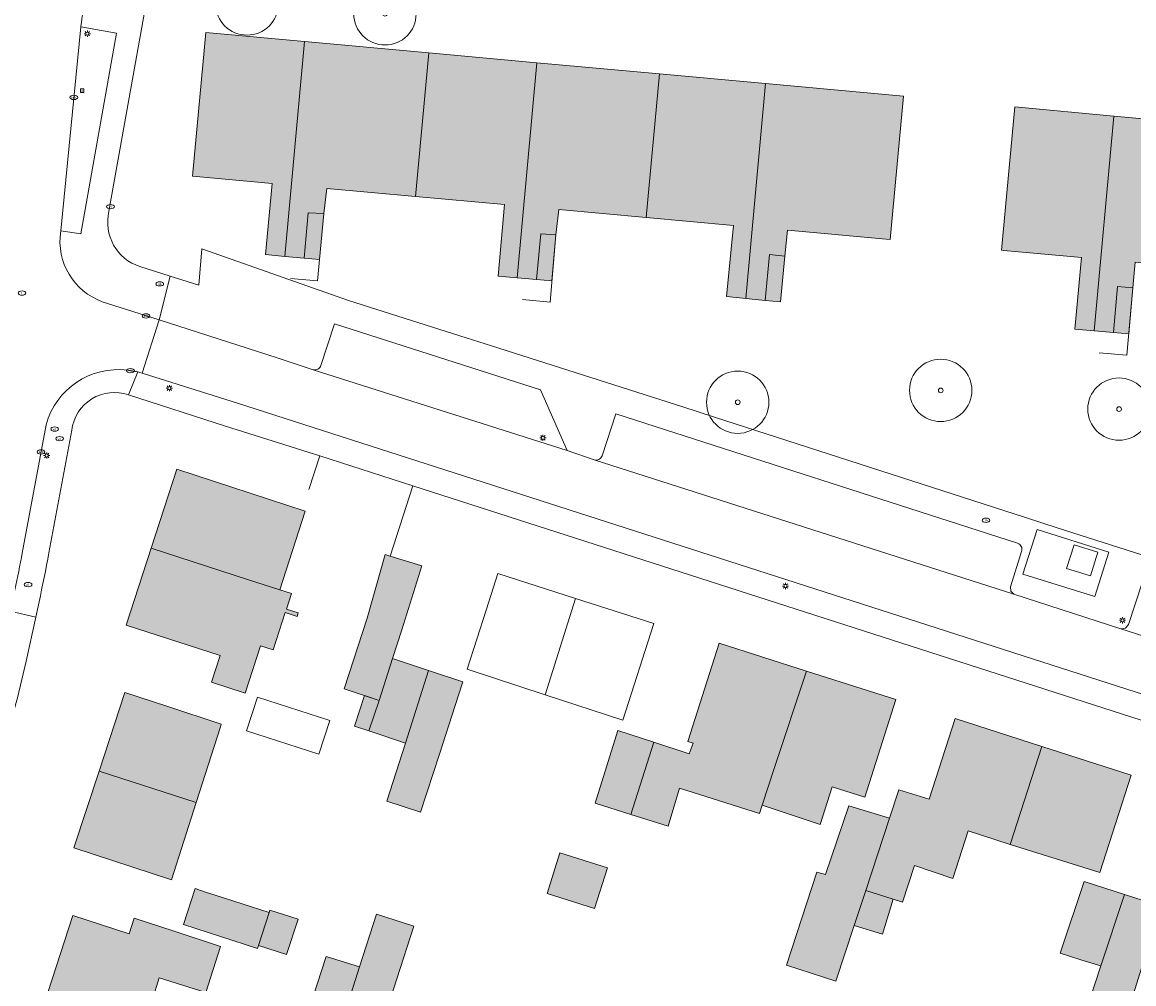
# Model space of a CAD drawing. Header units: metres. Extents: x 187482 to 189800, y 333582 to 335019.
# Tile 204 of 256: x 189404 to 189494, y 334248 to 334325. Entities that reach past the tile are written whole.
import ezdxf
from ezdxf.enums import TextEntityAlignment as Align

# ---------------------------------------------------------------- set-up
doc = ezdxf.new("R2010")
doc.units = ezdxf.units.M
doc.layers.get('0').update_dxf_attribs({"color": 252, "lineweight": 18})
for name, color, linetype, lineweight in [('B-WE-GR-BOOM-S', 252, 'Continuous', 18), ('B-WE-IE-MEUBILAIR-S', 252, 'Continuous', 18), ('B-WE-IE-TERREINAFSCHEIDING_KUNSTMATIG_HEKWERK-G', 252, 'IE-TERREINAFSCHEIDING_KUNSTMATIG-SO', 18), ('B-WE-IE-TERREINAFSCHEIDING_KUNSTMATIG_MUUR-G', 252, 'IE-TERREINAFSCHEIDING_KUNSTMATIG-SO', 18), ('B-WE-OG-BEBOUWING-GV', 252, 'Continuous', 18), ('B-WE-OG-BEBOUWING_LUIFEL-GV', 252, 'Continuous', 18), ('B-WE-OG-TERREIN_BEGROEID-GV', 252, 'Continuous', 18), ('B-WE-OG-TERREIN_ERF-GV', 252, 'Continuous', 18), ('B-WE-VH-GESLOTENVERHARDING-GV', 252, 'Continuous', 18), ('B-WE-VH-GESLOTENVERHARDING_ASFALT-GV', 252, 'Continuous', 18), ('B-WE-VH-OPENVERHARDING_BETONSTRAATSTEEN-GV', 252, 'Continuous', 18), ('B-WE-VH-OPENVERHARDING_TEGEL-GV', 252, 'Continuous', 18)]:
    doc.layers.add(name, color=color, linetype=linetype, lineweight=lineweight)
doc.layers.add('B-WE-OG-BEBOUWING-V', color=7, linetype='Continuous', lineweight=18, true_color=0xf0f0f0)
doc.styles.add('NLCS-ISO', font='NLCS-ISO.ttf')
doc.linetypes.add('IE-TERREINAFSCHEIDING_KUNSTMATIG-SO', pattern='A,4,[82,NLCS.SHX,S=0.75,R=90,X=0,Y=0],4,-2', length=10)

# ---------------------------------------------------------------- blocks, each defined once
blk = doc.blocks.new('SIE-MEUBILAIR_BORD_VERKEER-SO')
blk.add_lwpolyline([(-0.5625, -0.5625), (0.5625, -0.5625), (0.5625, 0.5625), (-0.5625, 0.5625)], close=True)
at = {"style": 'NLCS-ISO'}
blk.add_text('vb', height=0.75, dxfattribs=at).set_placement((0, 0), align=Align.MIDDLE_CENTER)
blk = doc.blocks.new('SIE-MEUBILAIR_PAAL_LICHTMAST-SO')
for points in [[(-0.62, 0), (-1, 0)], [(-0.71, 0.71), (-0.44, 0.44)], [(0, 1), (0, 0.62)], [(0.44, 0.44), (0.71, 0.71)], [(1, 0), (0.62, 0)], [(-0.71, -0.71), (-0.44, -0.44)], [(0, -0.62), (0, -1)], [(0.44, -0.44), (0.71, -0.71)]]:
    blk.add_lwpolyline(points)
blk.add_circle((0, 0), 0.5)
blk = doc.blocks.new('SIE-MEUBILAIR_PUT_BRANDKRAAN-SO')
blk.add_ellipse((0, 0), major_axis=(1.25, 0), ratio=0.54)
at = {"style": 'NLCS-ISO'}
blk.add_text('bk', height=0.75, dxfattribs=at).set_placement((0.03, 0), align=Align.MIDDLE_CENTER)
blk = doc.blocks.new('SIE-MEUBILAIR_PUT_KOLK-SO')
blk.add_ellipse((0, 0), major_axis=(1.25, 0), ratio=0.54)
at = {"style": 'NLCS-ISO'}
blk.add_text('klk', height=0.75, dxfattribs=at).set_placement((0.03, 0), align=Align.MIDDLE_CENTER)
blk = doc.blocks.new('SIE-MEUBILAIR_PUT_RIOOLPUT-SO')
blk.add_ellipse((0, 0), major_axis=(1.25, 0), ratio=0.54)
at = {"style": 'NLCS-ISO'}
blk.add_text('ri', height=0.75, dxfattribs=at).set_placement((-0.04, 0.07), align=Align.MIDDLE_CENTER)
blk = doc.blocks.new('SIE-MEUBILAIR_PUT_WATERLEIDINGPUT-SO')
blk.add_ellipse((0, 0), major_axis=(1.25, 0), ratio=0.54)
at = {"style": 'NLCS-ISO'}
blk.add_text('wl', height=0.75, dxfattribs=at).set_placement((-0.14, 0), align=Align.MIDDLE_CENTER)
blk = doc.blocks.new('SGR-BOOM_GBKN-SO')
at = {"color": 0, "linetype": 'ByBlock', "lineweight": 18}
for radius in [2, 0.15]:
    blk.add_circle((0, 0), radius, dxfattribs=at)

msp = doc.modelspace()

# ---------------------------------------------------------------- hatches: boundary and pattern name
at = {"layer": 'B-WE-OG-BEBOUWING-V'}
h = msp.add_hatch(color=256, dxfattribs=at)
h.dxf.hatch_style = 1
h.paths.add_polyline_path([(189425.505, 334305.975), (189427.076, 334323.214), (189419.176, 334323.934), (189418.101, 334312.401), (189424.494, 334311.821), (189423.963, 334306.119)], flags=17)
h = msp.add_hatch(color=256, dxfattribs=at)
h.dxf.hatch_style = 1
h.paths.add_polyline_path([(189427.076, 334323.214), (189425.505, 334305.975), (189427.046, 334305.831), (189427.388, 334309.472), (189428.627, 334309.411), (189428.869, 334311.423), (189435.992, 334310.777), (189437.043, 334322.305)], flags=17)
h = msp.add_hatch(color=256, dxfattribs=at)
h.dxf.hatch_style = 1
h.paths.add_polyline_path([(189437.043, 334322.305), (189435.992, 334310.777), (189443.114, 334310.13), (189442.597, 334304.399), (189444.14, 334304.26), (189445.713, 334321.514)], flags=17)
h = msp.add_hatch(color=256, dxfattribs=at)
h.dxf.hatch_style = 1
h.paths.add_polyline_path([(189445.713, 334321.514), (189444.14, 334304.26), (189445.683, 334304.12), (189446.018, 334307.792), (189447.243, 334307.703), (189447.48, 334309.734), (189454.485, 334309.098), (189455.535, 334320.619)], flags=17)
h = msp.add_hatch(color=256, dxfattribs=at)
h.dxf.hatch_style = 1
h.paths.add_polyline_path([(189455.535, 334320.619), (189454.485, 334309.098), (189461.49, 334308.462), (189460.916, 334302.763), (189462.465, 334302.607), (189464.037, 334319.844)], flags=17)
h = msp.add_hatch(color=256, dxfattribs=at)
h.dxf.hatch_style = 1
h.paths.add_polyline_path([(189462.465, 334302.607), (189464.014, 334302.451), (189464.371, 334306.117), (189465.603, 334305.998), (189465.811, 334308.069), (189473.727, 334307.351), (189474.033, 334307.323), (189475.101, 334318.835), (189464.037, 334319.844)], flags=17)
h = msp.add_hatch(color=256, dxfattribs=at)
h.dxf.hatch_style = 1
h.paths.add_polyline_path([(189490.388, 334300.01), (189491.968, 334317.236), (189484.027, 334317.965), (189482.964, 334306.476), (189483.143, 334306.46), (189489.373, 334305.893), (189488.842, 334300.146)], flags=17)
h = msp.add_hatch(color=256, dxfattribs=at)
h.dxf.hatch_style = 1
h.paths.add_polyline_path([(189491.968, 334317.236), (189490.388, 334300.01), (189491.933, 334299.874), (189492.258, 334303.57), (189493.503, 334303.46), (189493.683, 334305.5), (189500.673, 334304.863), (189501.726, 334316.341)], flags=17)
h = msp.add_hatch(color=256, dxfattribs=at)
h.dxf.hatch_style = 1
h.paths.add_polyline_path([(189428.627, 334309.411), (189427.388, 334309.472), (189427.046, 334305.831), (189428.284, 334305.715)], flags=17)
h = msp.add_hatch(color=256, dxfattribs=at)
h.dxf.hatch_style = 1
h.paths.add_polyline_path([(189447.243, 334307.703), (189446.018, 334307.792), (189445.683, 334304.12), (189446.92, 334304.008)], flags=17)
h = msp.add_hatch(color=256, dxfattribs=at)
h.dxf.hatch_style = 1
h.paths.add_polyline_path([(189465.603, 334305.998), (189464.371, 334306.117), (189464.014, 334302.451), (189465.234, 334302.328)], flags=17)
h = msp.add_hatch(color=256, dxfattribs=at)
h.dxf.hatch_style = 1
h.paths.add_polyline_path([(189493.503, 334303.46), (189492.258, 334303.57), (189491.933, 334299.874), (189493.166, 334299.765)], flags=17)
h = msp.add_hatch(color=256, dxfattribs=at)
h.dxf.hatch_style = 1
h.paths.add_polyline_path([(189425.092, 334279.24), (189427.144, 334285.537), (189416.835, 334288.897), (189414.792, 334282.581), (189422.585, 334280.046)], flags=17)
h = msp.add_hatch(color=256, dxfattribs=at)
h.dxf.hatch_style = 1
h.paths.add_polyline_path([(189410.609, 334264.696), (189418.394, 334262.161), (189420.338, 334268.233), (189420.411, 334268.46), (189416.039, 334269.888), (189412.664, 334270.99)], flags=16)
h.paths.add_polyline_path([(189414.792, 334282.581), (189412.794, 334276.405), (189420.317, 334273.966), (189419.624, 334271.825), (189422.313, 334270.943), (189423.561, 334274.743), (189424.558, 334274.416), (189425.541, 334277.408), (189426.491, 334277.096), (189426.585, 334277.381), (189425.635, 334277.693), (189426.039, 334278.926), (189425.092, 334279.24), (189422.585, 334280.046)], flags=17)
h = msp.add_hatch(color=256, dxfattribs=at)
h.dxf.hatch_style = 1
h.paths.add_polyline_path([(189437.01, 334272.763), (189435.167, 334266.943), (189433.695, 334262.285), (189436.375, 334261.407), (189437.892, 334266.037), (189439.159, 334269.947), (189439.773, 334271.843)], flags=16)
h.paths.add_polyline_path([(189433.057, 334270.356), (189434.145, 334273.716), (189434.895, 334276.033), (189436.477, 334281.164), (189433.95, 334281.93), (189433.537, 334282.055), (189432.101, 334276.966), (189430.265, 334271.283)], flags=16)
h.paths.add_polyline_path([(189434.145, 334273.716), (189433.057, 334270.356), (189432.247, 334267.915), (189435.167, 334266.943), (189437.01, 334272.763)], flags=17)
h.paths.add_polyline_path([(189433.057, 334270.356), (189431.896, 334270.742), (189431.086, 334268.3), (189432.247, 334267.915)], flags=16)
h = msp.add_hatch(color=256, dxfattribs=at)
h.dxf.hatch_style = 1
h.paths.add_polyline_path([(189453.256, 334261.217), (189455.089, 334267.01), (189452.215, 334267.949), (189450.379, 334262.124)], flags=17)
h.paths.add_polyline_path([(189467.326, 334272.719), (189460.319, 334274.951), (189457.809, 334267.073), (189458.24, 334266.937), (189457.912, 334266.088), (189455.089, 334267.01), (189453.256, 334261.217), (189456.24, 334260.277), (189457.152, 334263.314), (189463.555, 334261.287), (189463.777, 334261.958), (189464.743, 334264.89)], flags=16)
h = msp.add_hatch(color=256, dxfattribs=at)
h.dxf.hatch_style = 1
h.paths.add_polyline_path([(189467.326, 334272.719), (189460.319, 334274.951), (189457.809, 334267.073), (189458.24, 334266.937), (189457.912, 334266.088), (189455.089, 334267.01), (189453.256, 334261.217), (189456.24, 334260.277), (189457.152, 334263.314), (189463.555, 334261.287), (189463.777, 334261.958), (189464.743, 334264.89)], flags=16)
h.paths.add_polyline_path([(189471.157, 334252.306), (189472.082, 334255.11), (189473.993, 334260.908), (189470.719, 334261.898), (189468.849, 334256.392), (189468.149, 334256.591), (189465.729, 334249.12), (189469.688, 334247.85)], flags=17)
h = msp.add_hatch(color=256, dxfattribs=at)
h.dxf.hatch_style = 1
h.paths.add_polyline_path([(189463.777, 334261.958), (189468.42, 334260.4), (189469.377, 334263.431), (189472.009, 334262.602), (189474.504, 334270.432), (189467.326, 334272.719), (189464.743, 334264.89)], flags=17)
h.paths.add_polyline_path([(189467.326, 334272.719), (189460.319, 334274.951), (189457.809, 334267.073), (189458.24, 334266.937), (189457.912, 334266.088), (189455.089, 334267.01), (189453.256, 334261.217), (189456.24, 334260.277), (189457.152, 334263.314), (189463.555, 334261.287), (189463.777, 334261.958), (189464.743, 334264.89)], flags=16)
h = msp.add_hatch(color=256, dxfattribs=at)
h.dxf.hatch_style = 1
h.paths.add_polyline_path([(189410.609, 334264.696), (189418.394, 334262.161), (189420.338, 334268.233), (189420.411, 334268.46), (189416.039, 334269.888), (189412.664, 334270.99)], flags=16)
h.paths.add_polyline_path([(189418.394, 334262.161), (189410.609, 334264.696), (189408.596, 334258.531), (189416.414, 334255.978)], flags=17)
h = msp.add_hatch(color=256, dxfattribs=at)
h.dxf.hatch_style = 1
h.paths.add_polyline_path([(189483.673, 334258.816), (189486.203, 334266.671), (189479.241, 334268.909), (189477.159, 334262.431), (189474.743, 334263.181), (189473.993, 334260.908), (189472.082, 334255.11), (189474.27, 334254.414), (189475.016, 334254.177), (189475.996, 334257.13), (189479.064, 334256.069), (189480.286, 334259.887)], flags=17)
h = msp.add_hatch(color=256, dxfattribs=at)
h.dxf.hatch_style = 1
h.paths.add_polyline_path([(189483.673, 334258.816), (189490.851, 334256.546), (189493.365, 334264.368), (189486.203, 334266.671)], flags=17)
h = msp.add_hatch(color=256, dxfattribs=at)
h.dxf.hatch_style = 1
h.paths.add_polyline_path([(189446.525, 334254.882), (189450.344, 334253.678), (189451.367, 334256.925), (189447.548, 334258.128)], flags=17)
h = msp.add_hatch(color=256, dxfattribs=at)
h.dxf.hatch_style = 1
h.paths.add_polyline_path([(189490.937, 334249.071), (189492.824, 334254.803), (189489.598, 334255.846), (189487.657, 334250.084), (189489.333, 334249.566)], flags=17)
h = msp.add_hatch(color=256, dxfattribs=at)
h.dxf.hatch_style = 1
h.paths.add_polyline_path([(189418.316, 334255.263), (189417.385, 334252.396), (189423.318, 334250.469), (189423.394, 334250.702), (189424.249, 334253.337), (189419.905, 334254.747), (189419.154, 334254.991)], flags=17)
h = msp.add_hatch(color=256, dxfattribs=at)
h.dxf.hatch_style = 1
h.paths.add_polyline_path([(189471.157, 334252.306), (189473.424, 334251.62), (189474.27, 334254.414), (189472.082, 334255.11)], flags=17)
h = msp.add_hatch(color=256, dxfattribs=at)
h.dxf.hatch_style = 1
h.paths.add_polyline_path([(189492.824, 334254.803), (189490.937, 334249.071), (189489.999, 334246.221), (189493.034, 334245.199), (189495.742, 334253.859)], flags=17)
h = msp.add_hatch(color=256, dxfattribs=at)
h.dxf.hatch_style = 1
h.paths.add_polyline_path([(189406.49, 334246.942), (189414.27, 334244.399), (189415.439, 334248.106), (189419.183, 334246.925), (189420.352, 334250.632), (189416.629, 334251.842), (189413.42, 334252.885), (189413.018, 334251.648), (189408.498, 334253.118)], flags=17)
h = msp.add_hatch(color=256, dxfattribs=at)
h.dxf.hatch_style = 1
h.paths.add_polyline_path([(189424.249, 334253.337), (189423.394, 334250.702), (189425.643, 334249.972), (189426.563, 334252.808), (189424.314, 334253.538)], flags=17)
h = msp.add_hatch(color=256, dxfattribs=at)
h.dxf.hatch_style = 1
h.paths.add_polyline_path([(189435.763, 334230.593), (189438.23, 334238.379), (189439.195, 334241.426), (189440.096, 334244.265), (189440.237, 334244.711), (189435.204, 334246.339), (189435.066, 334245.911), (189433.915, 334246.283), (189434.481, 334248.034), (189435.847, 334252.258), (189432.854, 334253.227), (189431.502, 334248.979), (189429.652, 334243.16), (189432.67, 334242.201), (189430.817, 334236.518), (189429.546, 334232.62)], flags=17)
h = msp.add_hatch(color=256, dxfattribs=at)
h.dxf.hatch_style = 1
h.paths.add_polyline_path([(189427.754, 334246.531), (189425.818, 334240.61), (189424.716, 334237.013), (189427.206, 334236.221), (189427.424, 334236.152), (189427.848, 334237.486), (189429.652, 334243.16), (189431.502, 334248.979), (189428.823, 334249.829)], flags=17)

# ---------------------------------------------------------------- linework, layer by layer
at = {"layer": 'B-WE-IE-TERREINAFSCHEIDING_KUNSTMATIG_HEKWERK-G', "ltscale": 0.2, "flags": 128}
for points in [[(189425.959, 334304.197), (189428.127, 334304.023), (189428.627, 334309.411)], [(189444.567, 334302.528), (189446.771, 334302.308), (189447.243, 334307.703)], [(189490.805, 334298.252), (189493.01, 334298.058), (189493.503, 334303.46)]]:
    msp.add_lwpolyline(points, dxfattribs=at)
at = {"layer": 'B-WE-IE-TERREINAFSCHEIDING_KUNSTMATIG_MUUR-G', "ltscale": 0.2, "flags": 128}
for points in [[(189427.437, 334287.271), (189428.31, 334289.973)], [(189428.31, 334289.973), (189435.773, 334287.57)], [(189433.95, 334281.93), (189435.773, 334287.57)]]:
    msp.add_lwpolyline(points, dxfattribs=at)
at = {"layer": 'B-WE-OG-BEBOUWING-GV', "flags": 128}
for points in [[(189425.505, 334305.975), (189427.076, 334323.214), (189419.176, 334323.934), (189418.101, 334312.401), (189424.494, 334311.821), (189423.963, 334306.119)], [(189427.076, 334323.214), (189425.505, 334305.975), (189427.046, 334305.831), (189427.388, 334309.472), (189428.627, 334309.411), (189428.869, 334311.423), (189435.992, 334310.777), (189437.043, 334322.305)], [(189437.043, 334322.305), (189435.992, 334310.777), (189443.114, 334310.13), (189442.597, 334304.399), (189444.14, 334304.26), (189445.713, 334321.514)], [(189445.713, 334321.514), (189444.14, 334304.26), (189445.683, 334304.12), (189446.018, 334307.792), (189447.243, 334307.703), (189447.48, 334309.734), (189454.485, 334309.098), (189455.535, 334320.619)], [(189455.535, 334320.619), (189454.485, 334309.098), (189461.49, 334308.462), (189460.916, 334302.763), (189462.465, 334302.607), (189464.037, 334319.844)], [(189462.465, 334302.607), (189464.014, 334302.451), (189464.371, 334306.117), (189465.603, 334305.998), (189465.811, 334308.069), (189473.727, 334307.351), (189474.033, 334307.323), (189475.101, 334318.835), (189464.037, 334319.844)], [(189490.388, 334300.01), (189491.968, 334317.236), (189484.027, 334317.965), (189482.964, 334306.476), (189483.143, 334306.46), (189489.373, 334305.893), (189488.842, 334300.146)], [(189491.968, 334317.236), (189490.388, 334300.01), (189491.933, 334299.874), (189492.258, 334303.57), (189493.503, 334303.46), (189493.683, 334305.5), (189500.673, 334304.863), (189501.726, 334316.341)], [(189425.092, 334279.24), (189427.144, 334285.537), (189416.835, 334288.897), (189414.792, 334282.581), (189422.585, 334280.046)], [(189414.792, 334282.581), (189412.794, 334276.405), (189420.317, 334273.966), (189419.624, 334271.825), (189422.313, 334270.943), (189423.561, 334274.743), (189424.558, 334274.416), (189425.541, 334277.408), (189426.491, 334277.096), (189426.585, 334277.381), (189425.635, 334277.693), (189426.039, 334278.926), (189425.092, 334279.24), (189422.585, 334280.046)], [(189433.057, 334270.356), (189434.145, 334273.716), (189434.895, 334276.033), (189436.477, 334281.164), (189433.95, 334281.93), (189433.537, 334282.055), (189432.101, 334276.966), (189430.265, 334271.283)], [(189446.374, 334270.818), (189448.796, 334278.546), (189442.589, 334280.537), (189441.674, 334277.684), (189440.126, 334272.858)], [(189446.374, 334270.818), (189452.597, 334268.786), (189455.081, 334276.53), (189448.796, 334278.546)], [(189467.326, 334272.719), (189460.319, 334274.951), (189457.809, 334267.073), (189458.24, 334266.937), (189457.912, 334266.088), (189455.089, 334267.01), (189453.256, 334261.217), (189456.24, 334260.277), (189457.152, 334263.314), (189463.555, 334261.287), (189463.777, 334261.958), (189464.743, 334264.89)], [(189434.145, 334273.716), (189433.057, 334270.356), (189432.247, 334267.915), (189435.167, 334266.943), (189437.01, 334272.763)], [(189437.01, 334272.763), (189435.167, 334266.943), (189433.695, 334262.285), (189436.375, 334261.407), (189437.892, 334266.037), (189439.159, 334269.947), (189439.773, 334271.843)], [(189463.777, 334261.958), (189468.42, 334260.4), (189469.377, 334263.431), (189472.009, 334262.602), (189474.504, 334270.432), (189467.326, 334272.719), (189464.743, 334264.89)], [(189410.609, 334264.696), (189418.394, 334262.161), (189420.338, 334268.233), (189420.411, 334268.46), (189416.039, 334269.888), (189412.664, 334270.99)], [(189422.442, 334267.917), (189428.235, 334266.051), (189429.11, 334268.748), (189423.314, 334270.614)], [(189483.673, 334258.816), (189486.203, 334266.671), (189479.241, 334268.909), (189477.159, 334262.431), (189474.743, 334263.181), (189473.993, 334260.908), (189472.082, 334255.11), (189474.27, 334254.414), (189475.016, 334254.177), (189475.996, 334257.13), (189479.064, 334256.069), (189480.286, 334259.887)], [(189453.256, 334261.217), (189455.089, 334267.01), (189452.215, 334267.949), (189450.379, 334262.124)], [(189483.673, 334258.816), (189490.851, 334256.546), (189493.365, 334264.368), (189486.203, 334266.671)], [(189418.394, 334262.161), (189410.609, 334264.696), (189408.596, 334258.531), (189416.414, 334255.978)], [(189471.157, 334252.306), (189472.082, 334255.11), (189473.993, 334260.908), (189470.719, 334261.898), (189468.849, 334256.392), (189468.149, 334256.591), (189465.729, 334249.12), (189469.688, 334247.85)], [(189446.525, 334254.882), (189450.344, 334253.678), (189451.367, 334256.925), (189447.548, 334258.128)], [(189490.937, 334249.071), (189492.824, 334254.803), (189489.598, 334255.846), (189487.657, 334250.084), (189489.333, 334249.566)], [(189418.316, 334255.263), (189417.385, 334252.396), (189423.318, 334250.469), (189423.394, 334250.702), (189424.249, 334253.337), (189419.905, 334254.747), (189419.154, 334254.991)], [(189471.157, 334252.306), (189473.424, 334251.62), (189474.27, 334254.414), (189472.082, 334255.11)], [(189492.824, 334254.803), (189490.937, 334249.071), (189489.999, 334246.221), (189493.034, 334245.199), (189495.742, 334253.859)], [(189406.49, 334246.942), (189414.27, 334244.399), (189415.439, 334248.106), (189419.183, 334246.925), (189420.352, 334250.632), (189416.629, 334251.842), (189413.42, 334252.885), (189413.018, 334251.648), (189408.498, 334253.118)], [(189424.249, 334253.337), (189423.394, 334250.702), (189425.643, 334249.972), (189426.563, 334252.808), (189424.314, 334253.538)], [(189435.763, 334230.593), (189438.23, 334238.379), (189439.195, 334241.426), (189440.096, 334244.265), (189440.237, 334244.711), (189435.204, 334246.339), (189435.066, 334245.911), (189433.915, 334246.283), (189434.481, 334248.034), (189435.847, 334252.258), (189432.854, 334253.227), (189431.502, 334248.979), (189429.652, 334243.16), (189432.67, 334242.201), (189430.817, 334236.518), (189429.546, 334232.62)], [(189427.754, 334246.531), (189425.818, 334240.61), (189424.716, 334237.013), (189427.206, 334236.221), (189427.424, 334236.152), (189427.848, 334237.486), (189429.652, 334243.16), (189431.502, 334248.979), (189428.823, 334249.829)]]:
    msp.add_lwpolyline(points, close=True, dxfattribs=at)
at = {"layer": 'B-WE-OG-BEBOUWING_LUIFEL-GV', "flags": 128}
for points in [[(189428.627, 334309.411), (189427.388, 334309.472), (189427.046, 334305.831), (189428.284, 334305.715)], [(189447.243, 334307.703), (189446.018, 334307.792), (189445.683, 334304.12), (189446.92, 334304.008)], [(189465.603, 334305.998), (189464.371, 334306.117), (189464.014, 334302.451), (189465.234, 334302.328)], [(189493.503, 334303.46), (189492.258, 334303.57), (189491.933, 334299.874), (189493.166, 334299.765)], [(189433.057, 334270.356), (189431.896, 334270.742), (189431.086, 334268.3), (189432.247, 334267.915)]]:
    msp.add_lwpolyline(points, close=True, dxfattribs=at)
at = {"layer": 'B-WE-OG-TERREIN_BEGROEID-GV', "flags": 128}
msp.add_lwpolyline([(189407.531, 334308.014), (189409.158, 334307.782), (189412.016, 334323.892), (189409.148, 334324.377)], close=True, dxfattribs=at)
at = {"layer": 'B-WE-OG-TERREIN_ERF-GV', "flags": 128}
for points in [[(189414.362, 334326.158), (189411.404, 334309.592)], [(189493.683, 334305.5), (189493.503, 334303.46), (189492.258, 334303.57), (189491.933, 334299.874), (189490.388, 334300.01), (189488.842, 334300.146), (189489.373, 334305.893), (189483.143, 334306.46), (189482.964, 334306.476), (189484.027, 334317.965), (189491.968, 334317.236), (189501.726, 334316.341)], [(189413.888, 334305.158), (189416.303, 334304.392), (189418.62, 334303.657), (189418.848, 334306.582), (189430.615, 334302.439), (189439.533, 334299.611), (189442.07, 334298.81), (189457.409, 334293.903), (189459.965, 334293.08), (189484.881, 334285.026), (189487.433, 334284.216), (189500.41, 334280.048), (189502.88, 334279.258), (189518.359, 334274.242), (189538.826, 334267.655), (189539.717, 334264.777), (189544.26, 334263.26)], [(189542.284, 334253.299), (189540.265, 334253.928), (189435.773, 334287.57), (189428.31, 334289.973), (189420.745, 334292.363), (189412.98, 334294.87)], [(189408.424, 334292.036), (189406.579, 334282.187)], [(189405.794, 334278.262), (189405.527, 334277.026), (189404.766, 334273.51), (189404.078, 334270.567), (189399.443, 334254.245), (189397.935, 334249.738), (189395.876, 334243.588)], [(189427.754, 334246.531), (189428.823, 334249.829), (189431.502, 334248.979), (189432.854, 334253.227), (189435.847, 334252.258), (189434.481, 334248.034), (189433.915, 334246.283)]]:
    msp.add_lwpolyline(points, dxfattribs=at)
for points in [[(189464.037, 334319.844), (189475.101, 334318.835), (189474.033, 334307.323), (189473.727, 334307.351), (189465.811, 334308.069), (189465.603, 334305.998), (189464.371, 334306.117), (189464.014, 334302.451), (189462.465, 334302.607), (189460.916, 334302.763), (189461.49, 334308.462), (189454.485, 334309.098), (189447.48, 334309.734), (189447.243, 334307.703), (189446.018, 334307.792), (189445.683, 334304.12), (189444.14, 334304.26), (189442.597, 334304.399), (189443.114, 334310.13), (189435.992, 334310.777), (189428.869, 334311.423), (189428.627, 334309.411), (189427.388, 334309.472), (189427.046, 334305.831), (189425.505, 334305.975), (189423.963, 334306.119), (189424.494, 334311.821), (189418.101, 334312.401), (189419.176, 334323.934), (189427.076, 334323.214), (189437.043, 334322.305), (189445.713, 334321.514), (189455.535, 334320.619)], [(189419.624, 334271.825), (189420.317, 334273.966), (189412.794, 334276.405), (189414.792, 334282.581), (189416.835, 334288.897), (189427.144, 334285.537), (189425.092, 334279.24), (189426.039, 334278.926), (189425.635, 334277.693), (189426.585, 334277.381), (189426.491, 334277.096), (189425.541, 334277.408), (189424.558, 334274.416), (189423.561, 334274.743), (189422.313, 334270.943)], [(189433.057, 334270.356), (189430.265, 334271.283), (189432.101, 334276.966), (189433.537, 334282.055), (189433.95, 334281.93), (189436.477, 334281.164), (189434.895, 334276.033), (189434.145, 334273.716), (189437.01, 334272.763), (189439.773, 334271.843), (189439.159, 334269.947), (189437.892, 334266.037), (189436.375, 334261.407), (189433.695, 334262.285), (189435.167, 334266.943), (189432.247, 334267.915)], [(189448.796, 334278.546), (189455.081, 334276.53), (189452.597, 334268.786), (189446.374, 334270.818), (189440.126, 334272.858), (189441.674, 334277.684), (189442.589, 334280.537)], [(189463.777, 334261.958), (189463.555, 334261.287), (189457.152, 334263.314), (189456.24, 334260.277), (189453.256, 334261.217), (189450.379, 334262.124), (189452.215, 334267.949), (189455.089, 334267.01), (189457.912, 334266.088), (189458.24, 334266.937), (189457.809, 334267.073), (189460.319, 334274.951), (189467.326, 334272.719), (189474.504, 334270.432), (189472.009, 334262.602), (189469.377, 334263.431), (189468.42, 334260.4)], [(189416.414, 334255.978), (189408.596, 334258.531), (189410.609, 334264.696), (189412.664, 334270.99), (189416.039, 334269.888), (189420.411, 334268.46), (189420.338, 334268.233), (189418.394, 334262.161)], [(189429.11, 334268.748), (189428.235, 334266.051), (189422.442, 334267.917), (189423.314, 334270.614)], [(189486.203, 334266.671), (189493.365, 334264.368), (189490.851, 334256.546), (189483.673, 334258.816), (189480.286, 334259.887), (189479.064, 334256.069), (189475.996, 334257.13), (189475.016, 334254.177), (189474.27, 334254.414), (189473.424, 334251.62), (189471.157, 334252.306), (189469.688, 334247.85), (189465.729, 334249.12), (189468.149, 334256.591), (189468.849, 334256.392), (189470.719, 334261.898), (189473.993, 334260.908), (189474.743, 334263.181), (189477.159, 334262.431), (189479.241, 334268.909)], [(189446.525, 334254.882), (189447.548, 334258.128), (189451.367, 334256.925), (189450.344, 334253.678)], [(189492.824, 334254.803), (189495.742, 334253.859), (189493.034, 334245.199), (189489.999, 334246.221), (189490.937, 334249.071), (189489.333, 334249.566), (189487.657, 334250.084), (189489.598, 334255.846)], [(189423.318, 334250.469), (189417.385, 334252.396), (189418.316, 334255.263), (189419.154, 334254.991), (189419.905, 334254.747), (189424.249, 334253.337), (189424.314, 334253.538), (189426.563, 334252.808), (189425.643, 334249.972), (189423.394, 334250.702)], [(189414.27, 334244.399), (189412.31, 334238.186), (189407.318, 334239.76), (189404.45, 334240.665), (189406.49, 334246.942), (189408.498, 334253.118), (189413.018, 334251.648), (189413.42, 334252.885), (189416.629, 334251.842), (189420.352, 334250.632), (189419.183, 334246.925), (189415.439, 334248.106)]]:
    msp.add_lwpolyline(points, close=True, dxfattribs=at)
at = {"layer": 'B-WE-OG-TERREIN_ERF-GV'}
for points in [[(189411.404, 334309.592, 0.392499), (189413.888, 334305.158)], [(189412.98, 334294.87, 0.479436), (189408.424, 334292.036)], [(189406.579, 334282.187, -0.009799), (189405.794, 334278.262)]]:
    msp.add_lwpolyline(points, format="xyb", dxfattribs=at)
at = {"layer": 'B-WE-VH-GESLOTENVERHARDING-GV', "flags": 128}
msp.add_lwpolyline([(189490.693, 334282.257), (189488.778, 334282.845), (189488.189, 334280.93), (189490.105, 334280.341)], close=True, dxfattribs=at)
at = {"layer": 'B-WE-VH-GESLOTENVERHARDING_ASFALT-GV'}
for points in [[(189409.154, 334324.437, -0.051733), (189409.675, 334326.819)], [(189411.298, 334302.204, -0.356673), (189407.481, 334307.513)], [(189406.359, 334292.474, -0.371115), (189412.897, 334296.854)], [(189413.352, 334296.78, -0.025811), (189413.707, 334296.716)], [(189413.707, 334296.716, -0.024685), (189414.054, 334296.615)], [(189403.864, 334279.244, 0.008513), (189404.449, 334282.181)]]:
    msp.add_lwpolyline(points, format="xyb", dxfattribs=at)
at = {"layer": 'B-WE-VH-GESLOTENVERHARDING_ASFALT-GV', "flags": 128}
for points in [[(189407.481, 334307.513), (189407.531, 334308.014), (189409.148, 334324.377), (189409.154, 334324.437)], [(189414.054, 334296.615), (189415.423, 334300.88), (189411.298, 334302.204)], [(189543.529, 334259.77), (189535.711, 334262.291), (189492.527, 334276.091), (189483.965, 334278.886), (189450.311, 334289.658), (189448.129, 334290.395), (189427.773, 334296.89), (189424.894, 334297.841), (189415.423, 334300.88), (189414.054, 334296.615), (189421.708, 334294.201), (189540.802, 334255.891), (189543.58, 334255.009)], [(189412.897, 334296.854), (189413.352, 334296.78)], [(189404.449, 334282.181), (189406.359, 334292.474)]]:
    msp.add_lwpolyline(points, dxfattribs=at)
at = {"layer": 'B-WE-VH-OPENVERHARDING_BETONSTRAATSTEEN-GV', "flags": 128}
for points in [[(189427.773, 334296.89), (189448.129, 334290.395), (189445.99, 334295.284), (189429.498, 334300.562), (189428.396, 334297.225)], [(189484.257, 334282.971), (189452.041, 334293.345), (189450.934, 334289.992)], [(189450.311, 334289.658), (189483.965, 334278.886), (189483.718, 334279.119), (189483.695, 334279.458), (189484.56, 334282.315)]]:
    msp.add_lwpolyline(points, dxfattribs=at)
at = {"layer": 'B-WE-VH-OPENVERHARDING_BETONSTRAATSTEEN-GV'}
for points in [[(189427.967, 334296.873, -0.098089), (189427.773, 334296.89)], [(189428.153, 334296.931, -0.097366), (189427.967, 334296.873)], [(189428.303, 334297.054, -0.09902), (189428.153, 334296.931)], [(189428.396, 334297.225, -0.098812), (189428.303, 334297.054)], [(189450.504, 334289.638, -0.09387), (189450.311, 334289.658)], [(189450.689, 334289.693, -0.101746), (189450.504, 334289.638)], [(189450.842, 334289.818, -0.100426), (189450.689, 334289.693)], [(189450.934, 334289.992, -0.104595), (189450.842, 334289.818)], [(189484.43, 334282.869, 0.105026), (189484.257, 334282.971)], [(189484.549, 334282.708, 0.106881), (189484.43, 334282.869)], [(189484.595, 334282.513, 0.102888), (189484.549, 334282.708)], [(189484.56, 334282.315, 0.096516), (189484.595, 334282.513)]]:
    msp.add_lwpolyline(points, format="xyb", dxfattribs=at)
at = {"layer": 'B-WE-VH-OPENVERHARDING_BETONSTRAATSTEEN-GV', "flags": 128}
for points in [[(189485.816, 334284.074), (189484.688, 334280.494), (189490.441, 334278.683), (189491.568, 334282.263)], [(189488.189, 334280.93), (189488.778, 334282.845), (189490.693, 334282.257), (189490.105, 334280.341)], [(189492.527, 334276.091), (189535.711, 334262.291), (189533.201, 334267.254), (189494.231, 334279.783), (189493.155, 334276.447), (189492.912, 334276.143)]]:
    msp.add_lwpolyline(points, close=True, dxfattribs=at)
at = {"layer": 'B-WE-VH-OPENVERHARDING_TEGEL-GV'}
for points in [[(189409.675, 334326.819, 0.051733), (189409.154, 334324.437)], [(189413.888, 334305.158, -0.392499), (189411.404, 334309.592)], [(189407.481, 334307.513, 0.356673), (189411.298, 334302.204)], [(189412.897, 334296.854, 0.371115), (189406.359, 334292.474)], [(189413.707, 334296.716, 0.025811), (189413.352, 334296.78)], [(189414.054, 334296.615, 0.024685), (189413.707, 334296.716)], [(189427.773, 334296.89, 0.098089), (189427.967, 334296.873)], [(189427.967, 334296.873, 0.097366), (189428.153, 334296.931)], [(189428.153, 334296.931, 0.09902), (189428.303, 334297.054)], [(189428.303, 334297.054, 0.098812), (189428.396, 334297.225)], [(189408.424, 334292.036, -0.479436), (189412.98, 334294.87)], [(189450.311, 334289.658, 0.09387), (189450.504, 334289.638)], [(189450.504, 334289.638, 0.101746), (189450.689, 334289.693)], [(189450.689, 334289.693, 0.100426), (189450.842, 334289.818)], [(189450.842, 334289.818, 0.104595), (189450.934, 334289.992)], [(189404.449, 334282.181, -0.008513), (189403.864, 334279.244)], [(189405.794, 334278.262, 0.009799), (189406.579, 334282.187)], [(189484.257, 334282.971, -0.105026), (189484.43, 334282.869)], [(189484.43, 334282.869, -0.106881), (189484.549, 334282.708)], [(189484.549, 334282.708, -0.102888), (189484.595, 334282.513)], [(189484.595, 334282.513, -0.096516), (189484.56, 334282.315)]]:
    msp.add_lwpolyline(points, format="xyb", dxfattribs=at)
at = {"layer": 'B-WE-VH-OPENVERHARDING_TEGEL-GV', "flags": 128}
for points in [[(189411.404, 334309.592), (189414.362, 334326.158)], [(189409.154, 334324.437), (189409.148, 334324.377), (189412.016, 334323.892), (189409.158, 334307.782), (189407.531, 334308.014), (189407.481, 334307.513)], [(189544.26, 334263.26), (189539.717, 334264.777), (189538.826, 334267.655), (189518.359, 334274.242), (189502.88, 334279.258), (189500.41, 334280.048), (189487.433, 334284.216), (189484.881, 334285.026), (189459.965, 334293.08), (189457.409, 334293.903), (189442.07, 334298.81), (189439.533, 334299.611), (189430.615, 334302.439), (189418.848, 334306.582), (189418.62, 334303.657), (189416.303, 334304.392), (189415.423, 334300.88), (189424.894, 334297.841), (189427.773, 334296.89)], [(189411.298, 334302.204), (189415.423, 334300.88), (189416.303, 334304.392), (189413.888, 334305.158)], [(189428.396, 334297.225), (189429.498, 334300.562), (189445.99, 334295.284), (189448.129, 334290.395), (189450.311, 334289.658)], [(189413.352, 334296.78), (189412.897, 334296.854)], [(189413.707, 334296.716), (189412.98, 334294.87), (189420.745, 334292.363), (189428.31, 334289.973), (189435.773, 334287.57), (189540.265, 334253.928), (189542.284, 334253.299)], [(189412.98, 334294.87), (189413.707, 334296.716)], [(189543.58, 334255.009), (189540.802, 334255.891), (189421.708, 334294.201), (189414.054, 334296.615)], [(189450.934, 334289.992), (189452.041, 334293.345), (189484.257, 334282.971)], [(189406.359, 334292.474), (189404.449, 334282.181)], [(189406.579, 334282.187), (189408.424, 334292.036)], [(189484.56, 334282.315), (189483.695, 334279.458), (189483.718, 334279.119), (189483.965, 334278.886), (189492.527, 334276.091), (189492.912, 334276.143), (189493.155, 334276.447), (189494.231, 334279.783), (189533.201, 334267.254), (189535.711, 334262.291), (189543.529, 334259.77)], [(189403.864, 334279.244), (189403.49, 334277.52), (189405.527, 334277.026), (189405.794, 334278.262)], [(189395.876, 334243.588), (189397.935, 334249.738), (189399.443, 334254.245), (189404.078, 334270.567), (189404.766, 334273.51), (189405.527, 334277.026), (189403.49, 334277.52), (189402.572, 334273.285)]]:
    msp.add_lwpolyline(points, dxfattribs=at)
msp.add_lwpolyline([(189485.816, 334284.074), (189491.568, 334282.263), (189490.441, 334278.683), (189484.688, 334280.494)], close=True, dxfattribs=at)

# ---------------------------------------------------------------- block references
at = {"layer": 'B-WE-GR-BOOM-S', "xscale": 1.25, "yscale": 1.25, "zscale": 1.25}
for p in [(189422.473, 334326.222), (189433.532, 334325.432), (189478.089, 334295.228), (189461.816, 334294.28), (189492.387, 334293.727)]:
    msp.add_blockref('SGR-BOOM_GBKN-SO', p, dxfattribs=at)
at = {"layer": 'B-WE-IE-MEUBILAIR-S', "xscale": 0.25, "yscale": 0.25, "zscale": 0.25}
for name, p in [('SIE-MEUBILAIR_PAAL_LICHTMAST-SO', (189409.669, 334323.833)), ('SIE-MEUBILAIR_PUT_KOLK-SO', (189408.587, 334318.726)), ('SIE-MEUBILAIR_BORD_VERKEER-SO', (189409.249, 334319.268)), ('SIE-MEUBILAIR_PUT_RIOOLPUT-SO', (189411.524, 334309.96)), ('SIE-MEUBILAIR_PUT_BRANDKRAAN-SO', (189415.475, 334303.772)), ('SIE-MEUBILAIR_PUT_RIOOLPUT-SO', (189404.433, 334303.032)), ('SIE-MEUBILAIR_PUT_KOLK-SO', (189414.377, 334301.202)), ('SIE-MEUBILAIR_PUT_KOLK-SO', (189413.131, 334296.813)), ('SIE-MEUBILAIR_PAAL_LICHTMAST-SO', (189416.246, 334295.406)), ('SIE-MEUBILAIR_PUT_WATERLEIDINGPUT-SO', (189407.055, 334292.124)), ('SIE-MEUBILAIR_PUT_WATERLEIDINGPUT-SO', (189407.448, 334291.355)), ('SIE-MEUBILAIR_PAAL_LICHTMAST-SO', (189446.2, 334291.426)), ('SIE-MEUBILAIR_PUT_KOLK-SO', (189405.959, 334290.294)), ('SIE-MEUBILAIR_PAAL_LICHTMAST-SO', (189406.416, 334290.003)), ('SIE-MEUBILAIR_PUT_BRANDKRAAN-SO', (189481.726, 334284.811)), ('SIE-MEUBILAIR_PUT_WATERLEIDINGPUT-SO', (189404.918, 334279.653)), ('SIE-MEUBILAIR_PAAL_LICHTMAST-SO', (189465.649, 334279.537)), ('SIE-MEUBILAIR_PAAL_LICHTMAST-SO', (189492.666, 334276.792))]:
    msp.add_blockref(name, p, dxfattribs=at)

doc.saveas('drawing.dxf')
